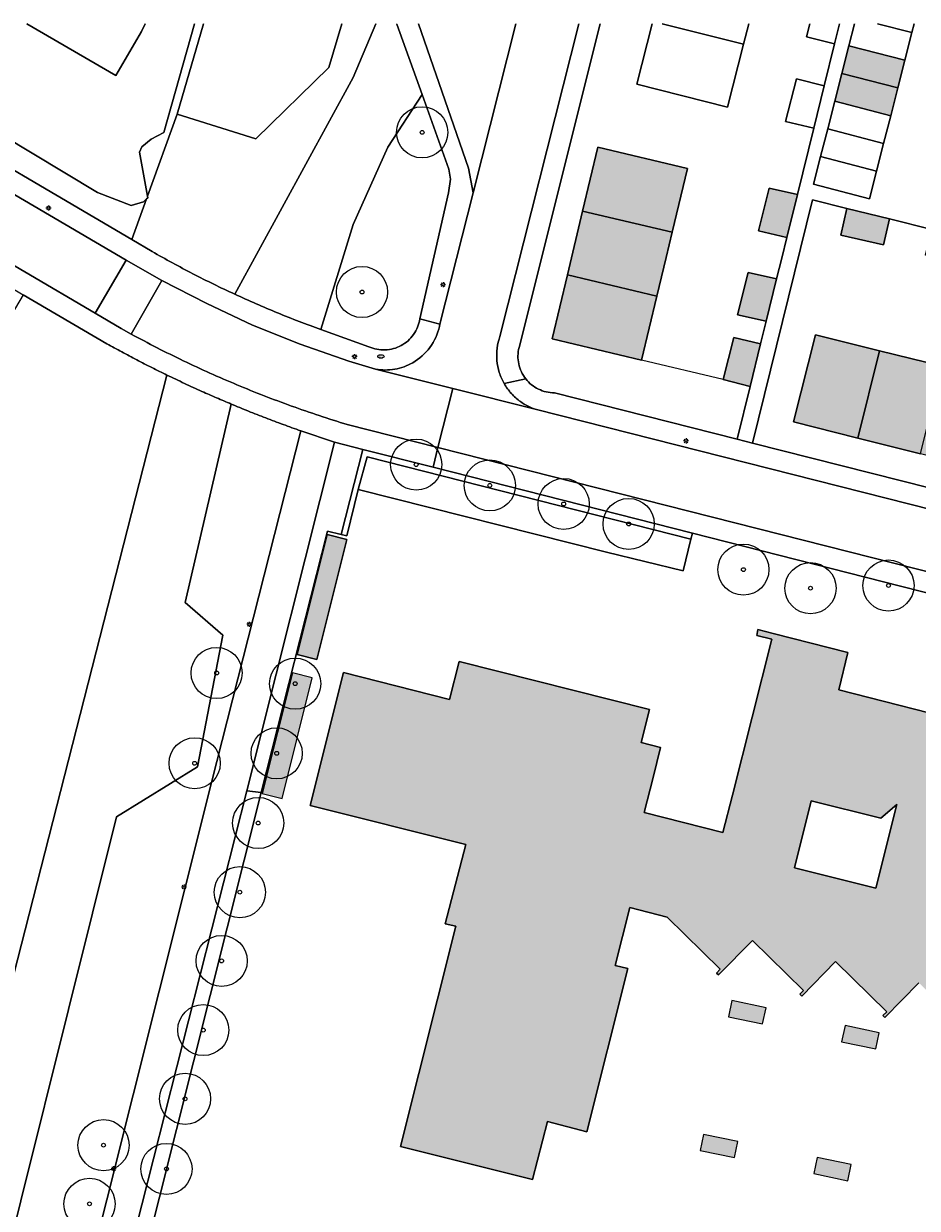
# Model space of a CAD drawing. Header units: metres. Extents: x 187482 to 189800, y 333582 to 335019.
# Tile 113 of 256: x 187618 to 187706, y 334901 to 335017. Entities that reach past the tile are written whole.
import ezdxf
from ezdxf.enums import TextEntityAlignment as Align

# ---------------------------------------------------------------- set-up
doc = ezdxf.new("R2010")
doc.units = ezdxf.units.M
doc.layers.get('0').update_dxf_attribs({"color": 252, "lineweight": 18})
for name, color, linetype, lineweight in [('B-WE-GR-BEPLANTING_CULTUUR_BODEMBEDEKKER-GV', 252, 'Continuous', 18), ('B-WE-GR-BEPLANTING_CULTUUR_BOSPLANTSOEN-GV', 252, 'Continuous', 18), ('B-WE-GR-BEPLANTING_CULTUUR_HEESTERS-GV', 252, 'Continuous', 18), ('B-WE-GR-BOOM-S', 252, 'Continuous', 18), ('B-WE-IE-MEUBILAIR-S', 252, 'Continuous', 18), ('B-WE-IE-TERREINAFSCHEIDING_KUNSTMATIG_HEKWERK-G', 252, 'IE-TERREINAFSCHEIDING_KUNSTMATIG-SO', 18), ('B-WE-IE-TERREINAFSCHEIDING_KUNSTMATIG_MUUR-G', 252, 'IE-TERREINAFSCHEIDING_KUNSTMATIG-SO', 18), ('B-WE-OG-BEBOUWING-GV', 252, 'Continuous', 18), ('B-WE-OG-BEBOUWING_LUIFEL-GV', 252, 'Continuous', 18), ('B-WE-OG-TERREIN_BEGROEID-GV', 252, 'Continuous', 18), ('B-WE-OG-TERREIN_ERF-GV', 252, 'Continuous', 18), ('B-WE-OG-WEG-GV', 252, 'Continuous', 18), ('B-WE-VH-GESLOTENVERHARDING_ASFALT-GV', 252, 'Continuous', 18), ('B-WE-VH-OPENVERHARDING_BETONSTRAATSTEEN-GV', 252, 'Continuous', 18), ('B-WE-VH-OPENVERHARDING_TEGEL-GV', 252, 'Continuous', 18)]:
    doc.layers.add(name, color=color, linetype=linetype, lineweight=lineweight)
doc.layers.add('B-WE-OG-BEBOUWING-V', color=7, linetype='Continuous', lineweight=18, true_color=0xf0f0f0)
doc.styles.add('NLCS-ISO', font='NLCS-ISO.ttf')
doc.linetypes.add('IE-TERREINAFSCHEIDING_KUNSTMATIG-SO', pattern='A,4,[82,NLCS.SHX,S=0.75,R=90,X=0,Y=0],4,-2', length=10)

# ---------------------------------------------------------------- blocks, each defined once
blk = doc.blocks.new('SIE-MEUBILAIR_PAAL_LICHTMAST-SO')
for points in [[(-0.62, 0), (-1, 0)], [(-0.71, 0.71), (-0.44, 0.44)], [(0, 1), (0, 0.62)], [(0.44, 0.44), (0.71, 0.71)], [(1, 0), (0.62, 0)], [(-0.71, -0.71), (-0.44, -0.44)], [(0, -0.62), (0, -1)], [(0.44, -0.44), (0.71, -0.71)]]:
    blk.add_lwpolyline(points)
blk.add_circle((0, 0), 0.5)
blk = doc.blocks.new('SIE-MEUBILAIR_PUT_BRANDKRAAN-SO')
blk.add_ellipse((0, 0), major_axis=(1.25, 0), ratio=0.54)
at = {"style": 'NLCS-ISO'}
blk.add_text('bk', height=0.75, dxfattribs=at).set_placement((0.03, 0), align=Align.MIDDLE_CENTER)
blk = doc.blocks.new('SGR-BOOM_GBKN-SO')
at = {"color": 0, "linetype": 'ByBlock', "lineweight": 18}
for radius in [2, 0.15]:
    blk.add_circle((0, 0), radius, dxfattribs=at)

msp = doc.modelspace()

# ---------------------------------------------------------------- hatches: boundary and pattern name
at = {"layer": 'B-WE-OG-BEBOUWING-V'}
h = msp.add_hatch(color=256, dxfattribs=at)
h.dxf.hatch_style = 1
h.paths.add_polyline_path([(187688.747, 335014.541), (187680.791, 335016.548)], flags=17)
h = msp.add_hatch(color=256, dxfattribs=at)
h.dxf.hatch_style = 1
h.paths.add_polyline_path([(187705.212, 335015.676), (187701.838, 335016.548)], flags=17)
h = msp.add_hatch(color=256, dxfattribs=at)
h.dxf.hatch_style = 1
h.paths.add_polyline_path([(187699.047, 335014.386), (187698.355, 335011.681), (187703.826, 335010.26), (187704.519, 335012.968)], flags=17)
h.paths.add_polyline_path([(187697.663, 335008.976), (187703.133, 335007.551), (187703.826, 335010.26), (187698.355, 335011.681)], flags=16)
h = msp.add_hatch(color=256, dxfattribs=at)
h.dxf.hatch_style = 1
h.paths.add_polyline_path([(187681.757, 334996.148), (187683.253, 335002.39), (187674.486, 335004.471), (187673.003, 334998.227)], flags=17)
h = msp.add_hatch(color=256, dxfattribs=at)
h.dxf.hatch_style = 1
h.paths.add_polyline_path([(187692.977, 334995.649), (187694.009, 334999.83), (187691.249, 335000.47), (187690.217, 334996.289)], flags=17)
h = msp.add_hatch(color=256, dxfattribs=at)
h.dxf.hatch_style = 1
h.paths.add_polyline_path([(187671.52, 334991.984), (187680.262, 334989.908), (187681.168, 334993.69), (187681.757, 334996.148), (187673.003, 334998.227)], flags=17)
h = msp.add_hatch(color=256, dxfattribs=at)
h.dxf.hatch_style = 1
h.paths.add_polyline_path([(187703.015, 334997.458), (187698.856, 334998.487), (187698.25, 334995.879), (187702.426, 334994.924)], flags=17)
h = msp.add_hatch(color=256, dxfattribs=at)
h.dxf.hatch_style = 1
h.paths.add_polyline_path([(187680.262, 334989.908), (187671.52, 334991.984), (187670.038, 334985.741), (187678.763, 334983.65)], flags=17)
h = msp.add_hatch(color=256, dxfattribs=at)
h.dxf.hatch_style = 1
h.paths.add_polyline_path([(187691.975, 334991.587), (187689.202, 334992.202), (187688.154, 334988.079), (187690.955, 334987.458)], flags=17)
h = msp.add_hatch(color=256, dxfattribs=at)
h.dxf.hatch_style = 1
h.paths.add_polyline_path([(187689.381, 334981.078), (187690.41, 334985.246), (187687.793, 334985.849), (187686.754, 334981.742)], flags=17)
h = msp.add_hatch(color=256, dxfattribs=at)
h.dxf.hatch_style = 1
h.paths.add_polyline_path([(187702.047, 334984.57), (187695.786, 334986.118), (187693.634, 334977.602), (187699.912, 334976.016)], flags=17)
h = msp.add_hatch(color=256, dxfattribs=at)
h.dxf.hatch_style = 1
h.paths.add_polyline_path([(187706.035, 334974.469), (187712.158, 334972.922), (187714.287, 334981.544), (187708.177, 334983.055)], flags=16)
h.paths.add_polyline_path([(187708.177, 334983.055), (187702.047, 334984.57), (187699.912, 334976.016), (187706.035, 334974.469)], flags=17)
h = msp.add_hatch(color=256, dxfattribs=at)
h.dxf.hatch_style = 1
h.paths.add_polyline_path([(187648.014, 334966.586), (187645.075, 334954.848), (187647.015, 334954.363), (187649.954, 334966.1)], flags=17)
h = msp.add_hatch(color=256, dxfattribs=at)
h.dxf.hatch_style = 1
h.paths.add_polyline_path([(187703.72, 334940.198), (187701.685, 334932.006), (187693.733, 334933.982), (187695.36, 334940.532), (187702.165, 334938.841)], flags=16)
h.paths.add_polyline_path([(187734.396, 334924.011), (187722.413, 334926.926), (187722.774, 334928.383), (187724.734, 334936.298), (187734.944, 334933.72), (187735.555, 334936.138), (187736.78, 334940.985), (187726.604, 334943.558), (187726.761, 334944.093), (187715.268, 334947.023), (187711.333, 334948.026), (187698.049, 334951.414), (187698.945, 334955.057), (187691.623, 334956.922), (187690.151, 334957.297), (187690.034, 334956.713), (187691.514, 334956.349), (187687.649, 334941.112), (187686.717, 334937.439), (187679.019, 334939.391), (187679.89, 334942.841), (187680.629, 334945.771), (187678.738, 334946.248), (187679.553, 334949.477), (187660.915, 334954.184), (187659.996, 334950.449), (187649.625, 334953.091), (187646.37, 334940.092), (187661.571, 334936.286), (187659.559, 334928.51), (187660.61, 334928.286), (187655.202, 334906.732), (187668.094, 334903.51), (187669.558, 334909.18), (187673.414, 334908.175), (187677.418, 334924.135), (187676.184, 334924.447), (187677.617, 334930.102), (187681.274, 334929.182), (187686.47, 334924.083), (187686.099, 334923.704), (187686.292, 334923.515), (187689.608, 334926.901), (187694.61, 334922.003), (187694.239, 334921.625), (187694.432, 334921.436), (187697.748, 334924.822), (187702.75, 334919.924), (187702.378, 334919.546), (187702.572, 334919.356), (187705.888, 334922.743), (187710.89, 334917.845), (187710.518, 334917.466), (187710.712, 334917.277), (187714.028, 334920.663), (187721.015, 334913.82), (187720.638, 334913.434), (187726.029, 334908.163), (187732.915, 334915.207), (187731.109, 334915.736), (187732.276, 334920.118), (187732.813, 334922.136), (187761.981, 334914.738), (187761.739, 334913.724), (187764.707, 334912.891), (187767.466, 334923.94), (187767.329, 334923.971), (187767.059, 334923.145), (187764.604, 334923.808), (187766.254, 334930.256), (187763.204, 334931.036), (187757.258, 334932.557), (187746.749, 334935.245), (187740.837, 334936.757), (187737.852, 334937.521), (187736.613, 334932.677)], flags=17)
h.paths.add_polyline_path([(187736.229, 334931.176), (187734.189, 334931.698), (187732.35, 334924.509), (187734.396, 334924.011)], flags=16)
h.paths.add_polyline_path([(187701.678, 334916.285), (187702.01, 334917.862), (187698.664, 334918.565), (187698.332, 334916.988)], flags=16)
h.paths.add_polyline_path([(187684.497, 334906.353), (187687.843, 334905.65), (187688.175, 334907.227), (187684.829, 334907.93)], flags=16)
h.paths.add_polyline_path([(187687.26, 334919.435), (187690.606, 334918.732), (187690.938, 334920.308), (187687.592, 334921.012)], flags=16)
h = msp.add_hatch(color=256, dxfattribs=at)
h.dxf.hatch_style = 1
h.paths.add_polyline_path([(187641.675, 334941.268), (187643.615, 334940.782), (187646.566, 334952.568), (187644.626, 334953.054)], flags=17)
h = msp.add_hatch(color=256, dxfattribs=at)
h.dxf.hatch_style = 1
h.paths.add_polyline_path([(187698.948, 334903.395), (187699.28, 334904.971), (187695.933, 334905.675), (187695.602, 334904.098)], flags=17)

# ---------------------------------------------------------------- linework, layer by layer
at = {"layer": 'B-WE-GR-BEPLANTING_CULTUUR_BODEMBEDEKKER-GV', "flags": 128}
msp.add_lwpolyline([(187683.593, 334966.138), (187651.943, 334974.189), (187651.066, 334971.006), (187675.328, 334964.878), (187682.832, 334963.046)], close=True, dxfattribs=at)
at = {"layer": 'B-WE-GR-BEPLANTING_CULTUUR_BOSPLANTSOEN-GV', "flags": 128}
for points in [[(187635.918, 335016.548), (187633.348, 335007.704), (187641.032, 335005.285), (187648.169, 335012.277), (187649.458, 335016.548)], [(187632.358, 334982.184), (187609.614, 334893.33), (187575.182, 334877.867), (187542.231, 334889.853), (187540.014, 334885.685), (187538.957, 334883.161), (187545.84, 334879.178), (187561.258, 334872.131), (187574.878, 334870.534), (187586.613, 334871.199), (187597.356, 334875.18), (187601.96, 334876.374), (187613.336, 334882.6), (187627.428, 334938.967), (187635.328, 334943.877), (187637.829, 334956.75), (187634.134, 334959.928), (187638.634, 334979.348)]]:
    msp.add_lwpolyline(points, dxfattribs=at)
at = {"layer": 'B-WE-GR-BEPLANTING_CULTUUR_BOSPLANTSOEN-GV'}
for points in [[(187634.062, 334981.372, -0.0047376), (187632.358, 334982.184)], [(187635.778, 334980.586, -0.0037727), (187634.062, 334981.372)], [(187637.202, 334979.958, -0.0028702), (187635.778, 334980.586)], [(187638.634, 334979.348, -0.0028678), (187637.202, 334979.958)]]:
    msp.add_lwpolyline(points, format="xyb", dxfattribs=at)
at = {"layer": 'B-WE-GR-BEPLANTING_CULTUUR_HEESTERS-GV', "flags": 128}
for points in [[(187649.458, 335016.548), (187648.169, 335012.277), (187641.032, 335005.285), (187633.348, 335007.704), (187630.455, 334999.678), (187630.482, 334999.53), (187630.361, 334999.419), (187628.923, 334995.428), (187630.893, 334994.272)], [(187652.779, 335016.548), (187650.58, 335011.28), (187638.988, 334990.091)], [(187638.988, 334990.091), (187650.58, 335011.28), (187652.779, 335016.548)], [(187647.414, 334986.627), (187650.553, 334996.914), (187653.955, 335004.475), (187657.301, 335009.62), (187654.829, 335016.494)]]:
    msp.add_lwpolyline(points, dxfattribs=at)
at = {"layer": 'B-WE-GR-BEPLANTING_CULTUUR_HEESTERS-GV'}
for points in [[(187654.829, 335016.494, -0.0011895), (187654.808, 335016.548)], [(187630.893, 334994.272, 0.0110002), (187634.895, 334992.094)], [(187634.895, 334992.094, 0.0108958), (187638.988, 334990.091)], [(187638.988, 334990.091, 0.0107214), (187643.163, 334988.268)], [(187643.163, 334988.268, 0.0109659), (187647.414, 334986.627)]]:
    msp.add_lwpolyline(points, format="xyb", dxfattribs=at)
at = {"layer": 'B-WE-GR-BEPLANTING_CULTUUR_HEESTERS-GV', "flags": 128}
msp.add_lwpolyline([(187683.736, 334966.721), (187658.373, 334973.173), (187651.522, 334974.915), (187649.388, 334966.597), (187649.944, 334966.465), (187651.066, 334971.006), (187651.943, 334974.189), (187683.593, 334966.138)], close=True, dxfattribs=at)
at = {"layer": 'B-WE-IE-TERREINAFSCHEIDING_KUNSTMATIG_HEKWERK-G', "ltscale": 0.2, "flags": 128}
msp.add_lwpolyline([(187641.584, 334941.347), (187629.961, 334895.169)], dxfattribs=at)
at = {"layer": 'B-WE-IE-TERREINAFSCHEIDING_KUNSTMATIG_MUUR-G', "ltscale": 0.2, "flags": 128}
msp.add_lwpolyline([(187686.754, 334981.742), (187678.763, 334983.65)], dxfattribs=at)
at = {"layer": 'B-WE-OG-BEBOUWING-GV', "flags": 128}
for points in [[(187618.666, 335016.548), (187627.339, 335011.477), (187629.863, 335015.793), (187630.234, 335016.548)], [(187679.809, 335016.548), (187678.315, 335010.625), (187687.189, 335008.386), (187688.747, 335014.541)], [(187680.791, 335016.548), (187688.747, 335014.541)], [(187695.239, 335016.548), (187694.913, 335015.253), (187697.651, 335014.585), (187698.136, 335016.548)], [(187699.6, 335016.548), (187699.047, 335014.386), (187704.519, 335012.968), (187705.212, 335015.676)], [(187701.838, 335016.548), (187705.212, 335015.676), (187705.435, 335016.548)], [(187711.333, 334948.026), (187698.049, 334951.414), (187698.945, 334955.057), (187691.623, 334956.922), (187690.151, 334957.297), (187690.034, 334956.713), (187691.514, 334956.349), (187687.649, 334941.112), (187686.717, 334937.439), (187679.019, 334939.391), (187679.89, 334942.841), (187680.629, 334945.771), (187678.738, 334946.248), (187679.553, 334949.477), (187660.915, 334954.184), (187659.996, 334950.449), (187649.625, 334953.091), (187646.37, 334940.092), (187661.571, 334936.286), (187659.559, 334928.51), (187660.61, 334928.286), (187655.202, 334906.732), (187668.094, 334903.51), (187669.558, 334909.18), (187673.414, 334908.175), (187677.418, 334924.135), (187676.184, 334924.447), (187677.617, 334930.102), (187681.274, 334929.182), (187686.47, 334924.083), (187686.099, 334923.704), (187686.292, 334923.515), (187689.608, 334926.901), (187694.61, 334922.003), (187694.239, 334921.625), (187694.432, 334921.436), (187697.748, 334924.822), (187702.75, 334919.924), (187702.378, 334919.546), (187702.572, 334919.356), (187705.888, 334922.743)]]:
    msp.add_lwpolyline(points, dxfattribs=at)
at = {"layer": 'B-WE-OG-BEBOUWING-GV'}
for points in [[(187688.747, 335014.541), (187680.791, 335016.548)], [(187688.747, 335014.541), (187689.255, 335016.548)], [(187705.212, 335015.676), (187701.838, 335016.548)]]:
    msp.add_lwpolyline(points, dxfattribs=at)
at = {"layer": 'B-WE-OG-BEBOUWING-GV', "flags": 128}
for points in [[(187699.047, 335014.386), (187698.355, 335011.681), (187703.826, 335010.26), (187704.519, 335012.968)], [(187697.663, 335008.976), (187703.133, 335007.551), (187703.826, 335010.26), (187698.355, 335011.681)], [(187695.613, 335006.326), (187696.638, 335010.481), (187693.926, 335011.143), (187692.857, 335006.999)], [(187702.44, 335004.843), (187703.133, 335007.551), (187697.663, 335008.976), (187696.97, 335006.272)], [(187702.44, 335004.843), (187696.97, 335006.272), (187696.278, 335003.567), (187701.747, 335002.134)], [(187681.757, 334996.148), (187683.253, 335002.39), (187674.486, 335004.471), (187673.003, 334998.227)], [(187701.747, 335002.134), (187696.278, 335003.567), (187695.586, 335000.862), (187701.054, 334999.425)], [(187692.977, 334995.649), (187694.009, 334999.83), (187691.249, 335000.47), (187690.217, 334996.289)], [(187671.52, 334991.984), (187680.262, 334989.908), (187681.168, 334993.69), (187681.757, 334996.148), (187673.003, 334998.227)], [(187703.015, 334997.458), (187698.856, 334998.487), (187698.25, 334995.879), (187702.426, 334994.924)], [(187680.262, 334989.908), (187671.52, 334991.984), (187670.038, 334985.741), (187678.763, 334983.65)], [(187691.975, 334991.587), (187689.202, 334992.202), (187688.154, 334988.079), (187690.955, 334987.458)], [(187689.381, 334981.078), (187690.41, 334985.246), (187687.793, 334985.849), (187686.754, 334981.742)], [(187702.047, 334984.57), (187695.786, 334986.118), (187693.634, 334977.602), (187699.912, 334976.016)], [(187708.177, 334983.055), (187702.047, 334984.57), (187699.912, 334976.016), (187706.035, 334974.469)], [(187648.014, 334966.586), (187645.075, 334954.848), (187647.015, 334954.363), (187649.954, 334966.1)], [(187703.72, 334940.198), (187701.685, 334932.006), (187693.733, 334933.982), (187695.36, 334940.532), (187702.165, 334938.841)]]:
    msp.add_lwpolyline(points, close=True, dxfattribs=at)
at = {"layer": 'B-WE-OG-BEBOUWING_LUIFEL-GV', "flags": 128}
for points in [[(187641.675, 334941.268), (187643.615, 334940.782), (187646.566, 334952.568), (187644.626, 334953.054)], [(187687.26, 334919.435), (187690.606, 334918.732), (187690.938, 334920.308), (187687.592, 334921.012)], [(187701.678, 334916.285), (187702.01, 334917.862), (187698.664, 334918.565), (187698.332, 334916.988)], [(187684.497, 334906.353), (187687.843, 334905.65), (187688.175, 334907.227), (187684.829, 334907.93)], [(187698.948, 334903.395), (187699.28, 334904.971), (187695.933, 334905.675), (187695.602, 334904.098)]]:
    msp.add_lwpolyline(points, close=True, dxfattribs=at)
at = {"layer": 'B-WE-OG-TERREIN_BEGROEID-GV', "flags": 128}
for points in [[(187656.955, 335016.548), (187661.854, 335002.423), (187662.3, 335000), (187666.471, 335016.548)], [(187657.073, 334987.668), (187659.888, 335000), (187660.079, 335001.329), (187659.927, 335002.318), (187657.301, 335009.62), (187653.955, 335004.475), (187650.553, 334996.914), (187647.414, 334986.627), (187652.1, 334984.959)]]:
    msp.add_lwpolyline(points, dxfattribs=at)
at = {"layer": 'B-WE-OG-TERREIN_BEGROEID-GV'}
for points in [[(187656.471, 334986.16, 0.1155076), (187657.073, 334987.668)], [(187655.26, 334985.077, 0.1159828), (187656.471, 334986.16)], [(187652.1, 334984.959, 0.1154311), (187653.694, 334984.647)], [(187653.694, 334984.647, 0.1162238), (187655.26, 334985.077)]]:
    msp.add_lwpolyline(points, format="xyb", dxfattribs=at)
at = {"layer": 'B-WE-OG-TERREIN_BEGROEID-GV', "flags": 128}
msp.add_lwpolyline([(187649.388, 334966.597), (187651.522, 334974.915), (187648.732, 334975.625), (187640.172, 334941.509), (187641.584, 334941.347), (187648.065, 334966.91)], close=True, dxfattribs=at)
at = {"layer": 'B-WE-OG-TERREIN_ERF-GV', "flags": 128}
for points in [[(187612.901, 335007.626), (187625.555, 335000.046), (187628.866, 334998.763), (187630.048, 334999.129), (187630.361, 334999.419), (187630.482, 334999.53), (187630.455, 334999.678), (187629.667, 335003.982), (187629.898, 335004.508), (187630.809, 335005.251), (187632.044, 335005.901), (187635.04, 335016.548)], [(187635.04, 335016.548), (187632.044, 335005.901), (187630.809, 335005.251), (187629.898, 335004.508), (187629.667, 335003.982), (187630.455, 334999.678), (187633.348, 335007.704), (187635.918, 335016.548)], [(187674.736, 335016.548), (187666.785, 334984.871)], [(187689.255, 335016.548), (187688.747, 335014.541), (187687.189, 335008.386), (187678.315, 335010.625), (187679.809, 335016.548)], [(187723.706, 334971.343), (187728.688, 334991.206), (187723.665, 334992.426), (187722.257, 334986.733), (187715.953, 334988.293), (187716.735, 334991.459), (187717.352, 334993.958), (187715.272, 334994.463), (187714.665, 334991.97), (187710.639, 334992.924), (187706.528, 334993.897), (187707.146, 334996.436), (187703.015, 334997.458), (187702.426, 334994.924), (187698.25, 334995.879), (187698.856, 334998.487), (187695.474, 334999.324), (187689.613, 334975.54), (187718.62, 334968.184)], [(187626.477, 334985.237), (187618.292, 334990.044), (187600.744, 334960.346), (187596.526, 334962.831), (187594.996, 334960.222), (187583.608, 334966.962), (187579.413, 334959.74), (187545.589, 334896.17), (187542.231, 334889.853), (187575.182, 334877.867), (187609.614, 334893.33), (187632.358, 334982.184)], [(187710.375, 334959.949), (187704.083, 334961.545), (187683.736, 334966.721), (187683.593, 334966.138), (187682.832, 334963.046), (187675.328, 334964.878), (187651.066, 334971.006), (187649.944, 334966.465), (187649.388, 334966.597), (187648.065, 334966.91), (187641.584, 334941.347), (187629.961, 334895.169)], [(187705.888, 334922.743), (187702.572, 334919.356), (187702.378, 334919.546), (187702.75, 334919.924), (187697.748, 334924.822), (187694.432, 334921.436), (187694.239, 334921.625), (187694.61, 334922.003), (187689.608, 334926.901), (187686.292, 334923.515), (187686.099, 334923.704), (187686.47, 334924.083), (187681.274, 334929.182), (187677.617, 334930.102), (187676.184, 334924.447), (187677.418, 334924.135), (187673.414, 334908.175), (187669.558, 334909.18), (187668.094, 334903.51), (187655.202, 334906.732), (187660.61, 334928.286), (187659.559, 334928.51), (187661.571, 334936.286), (187646.37, 334940.092), (187649.625, 334953.091), (187659.996, 334950.449), (187660.915, 334954.184), (187679.553, 334949.477), (187678.738, 334946.248), (187680.629, 334945.771), (187679.89, 334942.841), (187679.019, 334939.391), (187686.717, 334937.439), (187687.649, 334941.112), (187691.514, 334956.349), (187690.034, 334956.713), (187690.151, 334957.297), (187691.623, 334956.922), (187698.945, 334955.057), (187698.049, 334951.414), (187711.333, 334948.026)]]:
    msp.add_lwpolyline(points, dxfattribs=at)
at = {"layer": 'B-WE-OG-TERREIN_ERF-GV'}
for points in [[(187630.234, 335016.548), (187629.863, 335015.793), (187627.339, 335011.477), (187618.666, 335016.548)], [(187670.248, 334980.452), (187688.108, 334975.922), (187689.381, 334981.078), (187686.754, 334981.742), (187687.793, 334985.849), (187690.41, 334985.246), (187690.955, 334987.458), (187688.154, 334988.079), (187689.202, 334992.202), (187691.975, 334991.587), (187692.476, 334993.618), (187692.977, 334995.649), (187690.217, 334996.289), (187691.249, 335000.47), (187694.009, 334999.83), (187695.613, 335006.326), (187692.857, 335006.999), (187693.926, 335011.143), (187696.638, 335010.481), (187697.651, 335014.585), (187694.913, 335015.253), (187695.239, 335016.548)]]:
    msp.add_lwpolyline(points, dxfattribs=at)
at = {"layer": 'B-WE-OG-TERREIN_ERF-GV', "flags": 128}
for points in [[(187607.129, 335008.221), (187628.923, 334995.428), (187630.361, 334999.419), (187630.048, 334999.129), (187628.866, 334998.763), (187625.555, 335000.046), (187612.901, 335007.626), (187612.4, 335008.341), (187612.114, 335009.312), (187611.624, 335011.795), (187611.234, 335012.288), (187610.737, 335012.708), (187610.334, 335012.898), (187610.059, 335012.799), (187609.807, 335012.548)], [(187680.262, 334989.908), (187678.763, 334983.65), (187670.038, 334985.741), (187671.52, 334991.984), (187673.003, 334998.227), (187674.486, 335004.471), (187683.253, 335002.39), (187681.757, 334996.148), (187681.168, 334993.69)], [(187708.177, 334983.055), (187714.287, 334981.544), (187720.588, 334979.986), (187718.448, 334971.333), (187712.158, 334972.922), (187706.035, 334974.469), (187699.912, 334976.016), (187693.634, 334977.602), (187695.786, 334986.118), (187702.047, 334984.57)], [(187647.015, 334954.363), (187645.075, 334954.848), (187648.014, 334966.586), (187649.954, 334966.1)], [(187695.36, 334940.532), (187693.733, 334933.982), (187701.685, 334932.006), (187703.72, 334940.198), (187702.165, 334938.841)]]:
    msp.add_lwpolyline(points, close=True, dxfattribs=at)
at = {"layer": 'B-WE-OG-TERREIN_ERF-GV'}
for points in [[(187627.932, 334984.444, -0.0035158), (187626.477, 334985.237)], [(187666.785, 334984.871, 0.0575032), (187666.681, 334984.071)], [(187629.397, 334983.671, -0.0035149), (187627.932, 334984.444)], [(187630.872, 334982.917, -0.0029743), (187629.397, 334983.671)], [(187666.681, 334984.071, 0.0572997), (187666.759, 334983.269)], [(187632.358, 334982.184, -0.0032402), (187630.872, 334982.917)], [(187666.759, 334983.269, 0.0564279), (187667.016, 334982.504)], [(187667.016, 334982.504, 0.0572047), (187667.438, 334981.817)], [(187667.438, 334981.817, 0.0552182), (187668.004, 334981.242)], [(187668.004, 334981.242, 0.0550659), (187668.685, 334980.81)], [(187668.685, 334980.81, 0.0576147), (187669.446, 334980.542)], [(187669.446, 334980.542, 0.0571961), (187670.248, 334980.452)]]:
    msp.add_lwpolyline(points, format="xyb", dxfattribs=at)
at = {"layer": 'B-WE-OG-WEG-GV', "flags": 128}
for points in [[(187638.634, 334979.348), (187634.134, 334959.928), (187637.829, 334956.75), (187635.328, 334943.877), (187627.428, 334938.967), (187613.336, 334882.6), (187601.96, 334876.374), (187597.356, 334875.18), (187606.777, 334877.205), (187622.462, 334881.089)], [(187623.93, 334891.401), (187636.699, 334942.343), (187645.437, 334976.731)], [(187629.961, 334895.169), (187641.584, 334941.347), (187640.172, 334941.509), (187625.343, 334883.039)]]:
    msp.add_lwpolyline(points, dxfattribs=at)
at = {"layer": 'B-WE-OG-WEG-GV'}
for points in [[(187640.32, 334978.656, -0.0034623), (187638.634, 334979.348)], [(187642.016, 334977.989, -0.0029549), (187640.32, 334978.656)], [(187643.722, 334977.348, -0.0039816), (187642.016, 334977.989)], [(187645.437, 334976.731, -0.0041711), (187643.722, 334977.348)]]:
    msp.add_lwpolyline(points, format="xyb", dxfattribs=at)
at = {"layer": 'B-WE-VH-GESLOTENVERHARDING_ASFALT-GV', "flags": 128}
for points in [[(187577.141, 335016.548), (187625.33, 334988.226), (187628.376, 334993.434), (187588.961, 335016.548)], [(187654.829, 335016.494), (187657.301, 335009.62), (187659.927, 335002.318), (187660.079, 335001.329), (187659.888, 335000), (187657.073, 334987.668), (187659.035, 334987.164), (187662.3, 335000), (187661.854, 335002.423), (187656.955, 335016.548)], [(187666.471, 335016.548), (187662.3, 335000), (187659.035, 334987.164)], [(187664.922, 334985.967), (187672.634, 335016.548)], [(187652.762, 334982.76), (187650.132, 334983.545), (187645.389, 334985.219), (187640.712, 334987.069), (187636.243, 334989.168), (187631.856, 334991.435), (187628.845, 334986.198)], [(187659.035, 334987.164), (187658.997, 334986.944)], [(187649.989, 334977.346), (187658.861, 334975.095), (187660.324, 334980.862), (187652.762, 334982.76)], [(187652.762, 334982.76), (187660.324, 334980.862), (187668.489, 334978.812)], [(187648.732, 334975.625), (187645.437, 334976.731), (187636.699, 334942.343), (187623.93, 334891.401)], [(187625.343, 334883.039), (187640.172, 334941.509), (187648.732, 334975.625)]]:
    msp.add_lwpolyline(points, dxfattribs=at)
at = {"layer": 'B-WE-VH-GESLOTENVERHARDING_ASFALT-GV'}
for points in [[(187654.808, 335016.548, 0.0011895), (187654.829, 335016.494)], [(187658.997, 334986.944, -0.1047102), (187658.07, 334984.891)], [(187628.845, 334986.198, 0.0127014), (187633.956, 334983.587)], [(187664.644, 334984.806, -0.0534323), (187664.922, 334985.967)], [(187658.07, 334984.891, -0.1050473), (187656.389, 334983.392)], [(187664.622, 334983.613, -0.0536435), (187664.644, 334984.806)], [(187633.956, 334983.587, 0.0125587), (187639.193, 334981.237)], [(187664.855, 334982.443, -0.0540842), (187664.622, 334983.613)], [(187654.631, 334982.759, -0.0872127), (187652.762, 334982.76)], [(187656.389, 334983.392, -0.086833), (187654.631, 334982.759)], [(187665.333, 334981.349, -0.0547723), (187664.855, 334982.443)], [(187639.193, 334981.237, 0.0127463), (187644.542, 334979.155)], [(187666.034, 334980.383, -0.0546387), (187665.333, 334981.349)], [(187666.925, 334979.59, -0.0546541), (187666.034, 334980.383)], [(187644.542, 334979.155, 0.0126722), (187649.989, 334977.346)], [(187667.676, 334979.139, -0.038371), (187666.925, 334979.59)], [(187668.489, 334978.812, -0.0383567), (187667.676, 334979.139)]]:
    msp.add_lwpolyline(points, format="xyb", dxfattribs=at)
at = {"layer": 'B-WE-VH-GESLOTENVERHARDING_ASFALT-GV', "flags": 128}
msp.add_lwpolyline([(187660.324, 334980.862), (187658.861, 334975.095), (187752.662, 334951.292), (187754.218, 334957.104), (187735.434, 334961.857), (187718.635, 334966.101), (187668.489, 334978.812)], close=True, dxfattribs=at)
at = {"layer": 'B-WE-VH-OPENVERHARDING_BETONSTRAATSTEEN-GV', "flags": 128}
for points in [[(187698.136, 335016.548), (187697.651, 335014.585), (187696.638, 335010.481), (187695.613, 335006.326), (187694.009, 334999.83), (187692.977, 334995.649), (187692.476, 334993.618), (187691.975, 334991.587), (187690.955, 334987.458), (187690.41, 334985.246), (187689.381, 334981.078), (187688.108, 334975.922), (187689.613, 334975.54), (187695.474, 334999.324), (187698.856, 334998.487), (187703.015, 334997.458), (187707.146, 334996.436)], [(187705.435, 335016.548), (187705.212, 335015.676), (187704.519, 335012.968), (187703.826, 335010.26), (187703.133, 335007.551), (187702.44, 335004.843), (187701.747, 335002.134), (187701.054, 334999.425), (187695.586, 335000.862), (187696.278, 335003.567), (187696.97, 335006.272), (187697.663, 335008.976), (187698.355, 335011.681), (187699.047, 335014.386), (187699.6, 335016.548)]]:
    msp.add_lwpolyline(points, dxfattribs=at)
msp.add_lwpolyline([(187628.376, 334993.434), (187625.33, 334988.226), (187627.866, 334986.736), (187628.845, 334986.198), (187631.856, 334991.435)], close=True, dxfattribs=at)
at = {"layer": 'B-WE-VH-OPENVERHARDING_TEGEL-GV', "flags": 128}
for points in [[(187573.17, 335016.548), (187581.383, 335011.724), (187585.813, 335009.122), (187613.83, 334992.665), (187618.292, 334990.044), (187626.477, 334985.237)], [(187588.961, 335016.548), (187628.376, 334993.434), (187631.856, 334991.435)], [(187630.893, 334994.272), (187628.923, 334995.428), (187607.129, 335008.221), (187602.955, 335010.671), (187592.942, 335016.548)], [(187672.634, 335016.548), (187664.922, 334985.967)], [(187666.785, 334984.871), (187674.736, 335016.548)], [(187631.856, 334991.435), (187636.243, 334989.168), (187640.712, 334987.069), (187645.389, 334985.219), (187650.132, 334983.545), (187652.762, 334982.76)], [(187658.997, 334986.944), (187659.035, 334987.164), (187657.073, 334987.668)], [(187652.1, 334984.959), (187647.414, 334986.627)], [(187667.438, 334981.817), (187665.333, 334981.349)], [(187665.333, 334981.349), (187667.438, 334981.817)], [(187718.62, 334968.184), (187689.613, 334975.54), (187688.108, 334975.922), (187670.248, 334980.452)], [(187668.489, 334978.812), (187718.635, 334966.101)], [(187645.437, 334976.731), (187648.732, 334975.625), (187651.522, 334974.915), (187658.373, 334973.173), (187658.861, 334975.095), (187649.989, 334977.346)]]:
    msp.add_lwpolyline(points, dxfattribs=at)
at = {"layer": 'B-WE-VH-OPENVERHARDING_TEGEL-GV'}
msp.add_lwpolyline([(187628.845, 334986.198), (187627.866, 334986.736), (187625.33, 334988.226), (187577.141, 335016.548)], dxfattribs=at)
for points in [[(187634.895, 334992.094, -0.0110002), (187630.893, 334994.272)], [(187638.988, 334990.091, -0.0108958), (187634.895, 334992.094)], [(187643.163, 334988.268, -0.0107214), (187638.988, 334990.091)], [(187647.414, 334986.627, -0.0109659), (187643.163, 334988.268)], [(187657.073, 334987.668, -0.1155076), (187656.471, 334986.16)], [(187658.07, 334984.891, 0.1047102), (187658.997, 334986.944)], [(187633.956, 334983.587, -0.0127014), (187628.845, 334986.198)], [(187656.471, 334986.16, -0.1159828), (187655.26, 334985.077)], [(187664.922, 334985.967, 0.0534323), (187664.644, 334984.806)], [(187626.477, 334985.237, 0.0035158), (187627.932, 334984.444)], [(187653.694, 334984.647, -0.1154311), (187652.1, 334984.959)], [(187655.26, 334985.077, -0.1162238), (187653.694, 334984.647)], [(187656.389, 334983.392, 0.1050473), (187658.07, 334984.891)], [(187664.644, 334984.806, 0.0536435), (187664.622, 334983.613)], [(187666.681, 334984.071, -0.0575032), (187666.785, 334984.871)], [(187627.932, 334984.444, 0.0035149), (187629.397, 334983.671)], [(187629.397, 334983.671, 0.0029743), (187630.872, 334982.917)], [(187639.193, 334981.237, -0.0125587), (187633.956, 334983.587)], [(187664.622, 334983.613, 0.0540842), (187664.855, 334982.443)], [(187666.759, 334983.269, -0.0572997), (187666.681, 334984.071)], [(187630.872, 334982.917, 0.0032402), (187632.358, 334982.184)], [(187652.762, 334982.76, 0.0872127), (187654.631, 334982.759)], [(187654.631, 334982.759, 0.086833), (187656.389, 334983.392)], [(187664.855, 334982.443, 0.0547723), (187665.333, 334981.349)], [(187667.016, 334982.504, -0.0564279), (187666.759, 334983.269)], [(187667.438, 334981.817, -0.0572047), (187667.016, 334982.504)], [(187632.358, 334982.184, 0.0047376), (187634.062, 334981.372)], [(187634.062, 334981.372, 0.0037727), (187635.778, 334980.586)], [(187644.542, 334979.155, -0.0127463), (187639.193, 334981.237)], [(187665.333, 334981.349, 0.0546387), (187666.034, 334980.383)], [(187668.004, 334981.242, -0.0552182), (187667.438, 334981.817)], [(187668.685, 334980.81, -0.0550659), (187668.004, 334981.242)], [(187635.778, 334980.586, 0.0028702), (187637.202, 334979.958)], [(187666.034, 334980.383, 0.0546541), (187666.925, 334979.59)], [(187669.446, 334980.542, -0.0576147), (187668.685, 334980.81)], [(187670.248, 334980.452, -0.0571961), (187669.446, 334980.542)], [(187637.202, 334979.958, 0.0028678), (187638.634, 334979.348)], [(187638.634, 334979.348, 0.0034623), (187640.32, 334978.656)], [(187649.989, 334977.346, -0.0126722), (187644.542, 334979.155)], [(187666.925, 334979.59, 0.038371), (187667.676, 334979.139)], [(187667.676, 334979.139, 0.0383567), (187668.489, 334978.812)], [(187640.32, 334978.656, 0.0029549), (187642.016, 334977.989)], [(187642.016, 334977.989, 0.0039816), (187643.722, 334977.348)], [(187643.722, 334977.348, 0.0041711), (187645.437, 334976.731)]]:
    msp.add_lwpolyline(points, format="xyb", dxfattribs=at)
at = {"layer": 'B-WE-VH-OPENVERHARDING_TEGEL-GV', "flags": 128}
msp.add_lwpolyline([(187658.373, 334973.173), (187683.736, 334966.721), (187704.083, 334961.545), (187710.375, 334959.949), (187716.493, 334958.398), (187725.139, 334956.206), (187744.565, 334951.28), (187750.266, 334949.835), (187760.957, 334947.124), (187766.687, 334945.671), (187777.201, 334943.005), (187782.092, 334941.722), (187785.167, 334940.915), (187785.691, 334942.95), (187756.555, 334950.368), (187752.662, 334951.292), (187658.861, 334975.095)], close=True, dxfattribs=at)

# ---------------------------------------------------------------- block references
at = {"layer": 'B-WE-GR-BOOM-S', "xscale": 1.25, "yscale": 1.25, "zscale": 1.25}
for p in [(187657.31, 335005.92), (187651.433, 334990.306), (187656.732, 334973.429), (187663.93, 334971.392), (187671.15, 334969.58), (187677.511, 334967.626), (187688.73, 334963.16), (187695.29, 334961.34), (187702.914, 334961.599), (187637.209, 334953.048), (187644.893, 334952.003), (187643.086, 334945.189), (187635.062, 334944.22), (187641.278, 334938.375), (187639.483, 334931.609), (187637.701, 334924.891), (187635.907, 334918.125), (187634.125, 334911.407), (187626.153, 334906.867), (187632.304, 334904.544), (187624.784, 334901.128)]:
    msp.add_blockref('SGR-BOOM_GBKN-SO', p, dxfattribs=at)
at = {"layer": 'B-WE-IE-MEUBILAIR-S', "xscale": 0.25, "yscale": 0.25, "zscale": 0.25}
for name, p in [('SIE-MEUBILAIR_PAAL_LICHTMAST-SO', (187620.77, 334998.521)), ('SIE-MEUBILAIR_PAAL_LICHTMAST-SO', (187659.356, 334991.021)), ('SIE-MEUBILAIR_PAAL_LICHTMAST-SO', (187650.7, 334983.985)), ('SIE-MEUBILAIR_PUT_BRANDKRAAN-SO', (187653.278, 334984.006)), ('SIE-MEUBILAIR_PAAL_LICHTMAST-SO', (187683.118, 334975.748)), ('SIE-MEUBILAIR_PAAL_LICHTMAST-SO', (187640.4, 334957.814)), ('SIE-MEUBILAIR_PAAL_LICHTMAST-SO', (187634.025, 334932.109)), ('SIE-MEUBILAIR_PAAL_LICHTMAST-SO', (187627.139, 334904.564))]:
    msp.add_blockref(name, p, dxfattribs=at)

doc.saveas('drawing.dxf')
